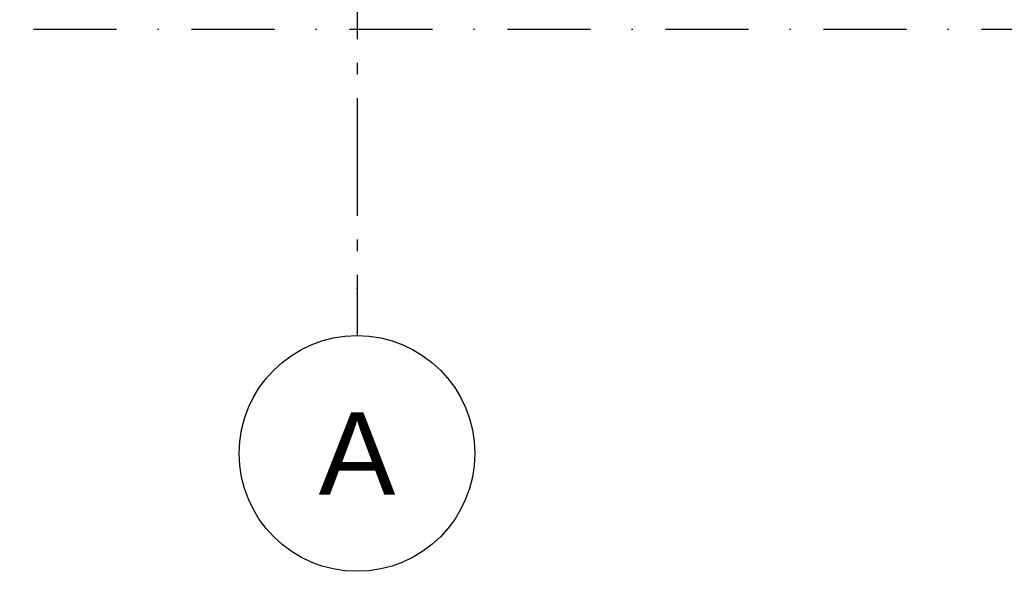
# Model space of a CAD drawing. Header units: millimetres. Extents: x 165469 to 198610573, y -6480348226 to 105421.
# Tile 34 of 42: x 198587072 to 198591249, y -6480312312 to -6480309973. Entities that reach past the tile are written whole.
import ezdxf
from ezdxf.enums import TextEntityAlignment as Align

# ---------------------------------------------------------------- set-up
doc = ezdxf.new("R2010")
doc.units = ezdxf.units.MM
doc.header["$LTSCALE"] = 0.5
doc.header["$MEASUREMENT"] = 0
for name, pattern in [('Akselinje', [1500, 1000, -200, 100, -200]), ('PLINE', [0]), ('Prikk & stiplet', [1340.555525, 705.555534, -352.777767, 0, -282.222223])]:
    doc.linetypes.add(name, pattern=pattern)
doc.layers.add('82-- Modullinjer(Nye konstruksjoner)', color=7, linetype='Continuous')
doc.styles.add('GENERATED_STYLE_2', font='arial.ttf')

# ---------------------------------------------------------------- blocks, each defined once
blk = doc.blocks.new('Standard grid marker[7]_2', base_point=(198588503.2, -6480291355.1))
at = {"layer": '82-- Modullinjer(Nye konstruksjoner)', "linetype": 'Akselinje'}
for p, q in [((198588503.2, -6480291555.1), (198588503.2, -6480311112.5)), ((198588503.2, -6480311112.5), (198588503.2, -6480311312.5))]:
    blk.add_line(p, q, dxfattribs=at)
at = {"layer": '82-- Modullinjer(Nye konstruksjoner)', "linetype": 'PLINE'}
blk.add_circle((198588503.2, -6480311812.5), 500, dxfattribs=at)
at = {"layer": '82-- Modullinjer(Nye konstruksjoner)', "linetype": 'Akselinje'}
blk.add_point((198588503.2, -6480311112.5), dxfattribs=at)
blk.add_point((198588503.2, -6480311112.5), dxfattribs=at)
at = {"layer": '82-- Modullinjer(Nye konstruksjoner)', "style": 'GENERATED_STYLE_2'}
for tag, p in [('AC_MarkerText_1_0', (198588503.2, -6480290680.1)), ('AC_MarkerText_1_1', (198588503.2, -6480311637.5))]:
    blk.add_attdef(tag, text='', height=350, rotation=360, dxfattribs=at).set_placement(p, align=Align.TOP_CENTER)

msp = doc.modelspace()

# ---------------------------------------------------------------- linework, layer by layer
at = {"linetype": 'Prikk & stiplet'}
msp.add_line((198583778.3, -6480310012.5), (198608436.2, -6480310012.5), dxfattribs=at)

# ---------------------------------------------------------------- block references
at = {"layer": '82-- Modullinjer(Nye konstruksjoner)', "linetype": 'PLINE'}
ref = msp.add_blockref('Standard grid marker[7]_2', (198588503.2, -6480291355.1), dxfattribs=at)
ref.add_attrib('AC_MarkerText_1_1', 'A', dxfattribs={"color": 7, "height": 350, "rotation": 360, "style": 'GENERATED_STYLE_2'}).set_placement((198588503.2, -6480311637.5), align=Align.TOP_CENTER)

doc.saveas('drawing.dxf')
